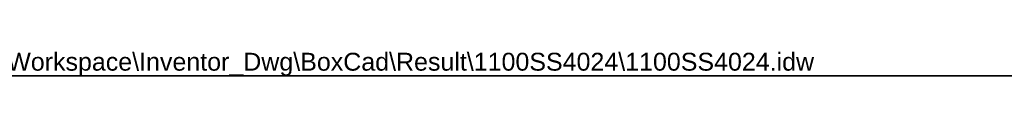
# Model space of a CAD drawing. Header units: inches. Extents: x 0.1 to 95.3, y -11 to 61.8.
# Tile 3 of 6: x 38.7 to 67, y 61 to 61.7. Entities that reach past the tile are written whole.
import ezdxf

# ---------------------------------------------------------------- set-up
doc = ezdxf.new("R2010")
doc.units = ezdxf.units.IN
doc.header["$LTSCALE"] = 5.707791
doc.header["$MEASUREMENT"] = 0
doc.layers.get('0').update_dxf_attribs({"lineweight": 25})
doc.layers.add('Sketch Geometry(ANSI)', color=7, linetype='Continuous', lineweight=25)
doc.layers.add('Symbols(ANSI)', color=7, linetype='Continuous', lineweight=25)
doc.styles.add('Current-ANSI', font='arial.ttf')

# ---------------------------------------------------------------- blocks, each defined once
blk = doc.blocks.new('Borders 2_EXM - B (Inch)')
at = {"layer": 'Sketch Geometry(ANSI)', "linetype": 'Continuous', "lineweight": 35}
blk.add_line((16.4375, 10.6915), (0.5625, 10.6915), dxfattribs=at)
at = {"layer": 'Symbols(ANSI)', "color": 7, "style": 'Current-ANSI'}
blk.add_attdef('FILENAME_AND_PATH_001', (6.2084, 10.718), '', height=0.09, dxfattribs=at)

msp = doc.modelspace()

# ---------------------------------------------------------------- block references
at = {"xscale": 5.707790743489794, "yscale": 5.707790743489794, "zscale": 5.707790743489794}
msp.add_blockref('Borders 2_EXM - B (Inch)', (0, 0), dxfattribs=at).add_auto_attribs({'FILENAME_AND_PATH_001': 'C:\\Vault_Workspace\\Inventor_Dwg\\BoxCad\\Result\\1100SS4024\\1100SS4024.idw'})

doc.saveas('drawing.dxf')
